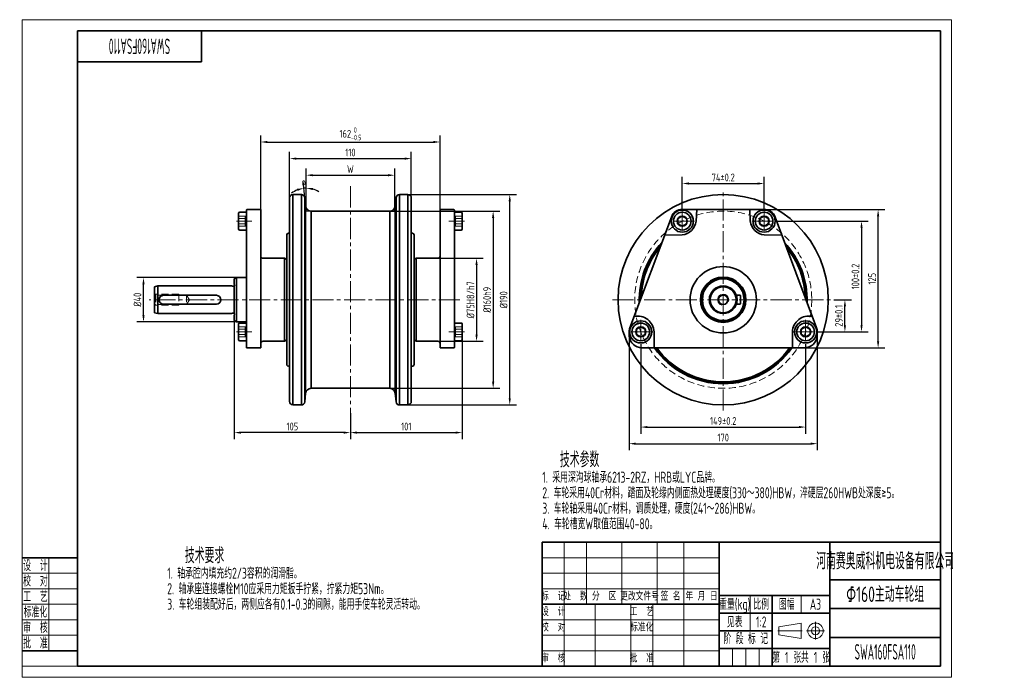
# Model space of a CAD drawing. Header units: millimetres. Extents: x -2 to 888, y 0 to 594.
import ezdxf
from ezdxf.enums import TextEntityAlignment as Align

# ---------------------------------------------------------------- set-up
doc = ezdxf.new("R2010")
doc.units = ezdxf.units.MM
doc.linetypes.add('CENTER2', pattern=[28.575, 19.05, -3.175, 3.175, -3.175])
doc.linetypes.add('DASHED2', pattern=[9.525, 6.35, -3.175])
doc.layers.get('Defpoints').update_dxf_attribs({"lineweight": 18})
for name, color, linetype, lineweight in [('01.1', 1, 'Continuous', 18), ('01.2', 7, 'Continuous', 35), ('01.T', 3, 'Continuous', 18), ('02.1', 2, 'DASHED2', 18), ('04.1', 4, 'CENTER2', 18)]:
    doc.layers.add(name, color=color, linetype=linetype, lineweight=lineweight)
doc.styles.get("Standard").update_dxf_attribs({"font": 'isocp.shx', "width": 0.707, "bigfont": 'gbcbig.shx'})
doc.dimstyles.new('Tech_2', dxfattribs={"dimscale": 2, "dimtxt": 3.5, "dimasz": 3, "dimexe": 3, "dimexo": 0, "dimgap": 1, "dimtad": 1, "dimdec": 3, "dimdsep": 46, "dimtxsty": 'Standard', "dimcen": 0, "dimclrd": 1, "dimclre": 1, "dimclrt": 3, "dimazin": 2, "dimtfac": 1, "dimtdec": 3, "dimtmove": 0, "dimatfit": 0, "dimfxl": 0, "dimarcsym": 0})
doc.dimstyles.new('Tech_2$2', dxfattribs={"dimscale": 2, "dimtxt": 3.5, "dimasz": 3, "dimexe": 3, "dimexo": 0, "dimgap": 1, "dimtad": 1, "dimtih": 1, "dimtoh": 1, "dimdec": 3, "dimdsep": 46, "dimtxsty": 'Standard', "dimcen": 0, "dimclrd": 1, "dimclre": 1, "dimclrt": 3, "dimazin": 2, "dimtfac": 1, "dimtdec": 3, "dimtmove": 0, "dimatfit": 0, "dimfxl": 0, "dimarcsym": 0})

# ---------------------------------------------------------------- blocks, each defined once
blk = doc.blocks.new('A$C6AAB7862')
at = {"layer": '01.1'}
for p, q in [((-16.5, 1.83), (-6.5, 3.5)), ((-16.5, 1.83), (-16.5, -1.83)), ((-6.5, 3.5), (-6.5, -3.5)), ((-16.5, -1.83), (-6.5, -3.5))]:
    blk.add_line(p, q, dxfattribs=at)
for radius in [3.5, 1.83]:
    blk.add_circle((0, 0), radius, dxfattribs=at)
at = {"layer": '04.1'}
for p, q in [((-17, 0), (-6, 0)), ((-4, 0), (4, 0)), ((0, 4), (0, -4))]:
    blk.add_line(p, q, dxfattribs=at)
blk = doc.blocks.new('A$C4369553E')
at = {"layer": '01.1'}
for p, q in [((-170, 56), (-170, 28)), ((-160, 56), (-160, 28)), ((-144, 56), (-144, 28)), ((-128, 56), (-128, 28)), ((-116, 56), (-116, 0)), ((-180, 49), (-100, 49)), ((-180, 42), (-100, 42)), ((-180, 35), (-100, 35)), ((-86, 32), (-86, 16)), ((-63, 32), (-63, 24)), ((-170, 28), (-170, 0)), ((-156, 28), (-156, 0)), ((-140, 28), (-140, 0)), ((-130, 28), (-130, 0)), ((-180, 21), (-100, 21)), ((-180, 14), (-100, 14)), ((-180, 7), (-100, 7)), ((-94, 0), (-94, 8)), ((-88, 0), (-88, 8)), ((-82, 0), (-82, 8))]:
    blk.add_line(p, q, dxfattribs=at)
at = {"layer": '01.2'}
for p, q in [((-180, 56), (-180, 0)), ((-180, 56), (0, 56)), ((-100, 0), (-100, 56)), ((-50, 0), (-50, 56)), ((0, 56), (0, 0)), ((-50, 39), (0, 39)), ((-100, 32), (-50, 32)), ((-76, 0), (-76, 32)), ((-180, 28), (-100, 28)), ((-100, 24), (-50, 24)), ((-50, 26), (0, 26)), ((-100, 16), (-76, 16)), ((-50, 13), (0, 13)), ((-100, 8), (-50, 8)), ((-180, 0), (0, 0))]:
    blk.add_line(p, q, dxfattribs=at)
blk.add_blockref('A$C6AAB7862', (-56.5, 16), dxfattribs=at)
at = {"layer": '01.T'}
for s, height, width, p in [('河南赛奥威科机电设备有限公司', 7.5, 0.625, (-25, 47.5)), ('重量(kg)', 5, 0.707, (-93, 28)), ('比例', 5, 0.707, (-81, 28)), ('图幅', 5, 0.707, (-69.5, 28)), ('A3', 5, 0.707, (-56.5, 28)), ('阶 段 标 记', 5, 0.707, (-88, 12.5)), ('第   张', 5, 0.707, (-69.5, 4)), ('共   张', 5, 0.707, (-56.5, 4))]:
    blk.add_text(s, height=height, dxfattribs=dict(at, width=width)).set_placement(p, align=Align.MIDDLE_CENTER)
for s, p in [('标  记', (-175, 31.5)), ('处  数', (-165, 31.5)), ('分  区', (-152, 31.5)), ('更改文件号', (-136, 31.5)), ('签 名', (-122, 31.5)), ('年 月 日', (-108, 31.5)), ('设  计', (-175, 24.5)), ('工  艺', (-135, 24.5)), ('校  对', (-175, 17.5)), ('标准化', (-135, 17.5)), ('审  核', (-175, 3.5)), ('批  准', (-135, 3.5))]:
    blk.add_text(s, height=3.5, dxfattribs=at).set_placement(p, align=Align.MIDDLE_CENTER)
blk = doc.blocks.new('A$C378E2D00')
at = {"layer": '01.1'}
for p, q in [((0, 297), (0, 0)), ((420, 297), (0, 297)), ((420, 0), (420, 297)), ((12, 54), (12, 12)), ((25, 47), (0, 47)), ((25, 40), (0, 40)), ((25, 33), (0, 33)), ((25, 26), (0, 26)), ((25, 19), (0, 19)), ((25, 5), (0, 5)), ((0, 0), (420, 0))]:
    blk.add_line(p, q, dxfattribs=at)
at = {"layer": '01.2'}
for p, q in [((415, 292), (25, 292)), ((25, 292), (25, 5)), ((81, 292), (81, 278)), ((415, 5), (415, 292)), ((81, 278), (25, 278)), ((25, 54), (0, 54)), ((25, 12), (0, 12)), ((25, 5), (415, 5))]:
    blk.add_line(p, q, dxfattribs=at)
at = {"layer": '01.T', "width": 0.707}
for s, p in [('设  计', (6, 50.5)), ('校  对', (6, 43.5)), ('工  艺', (6, 36.5)), ('标准化', (6, 29.5)), ('审  核', (6, 22.5)), ('批  准', (6, 15.5))]:
    blk.add_text(s, height=5, dxfattribs=at).set_placement(p, align=Align.MIDDLE_CENTER)
blk = doc.blocks.new('*D4')
at = {"layer": '01.1', "color": 1, "lineweight": -2}
for p, q in [((241.67, 433.03), (241.67, 474.53)), ((351.67, 433.03), (351.67, 474.53)), ((247.67, 468.53), (345.67, 468.53))]:
    blk.add_line(p, q, dxfattribs=at)
at = {"layer": '01.1', "color": 1}
for points in [[(247.67, 469.53), (247.67, 467.53), (241.67, 468.53)], [(345.67, 469.53), (345.67, 467.53), (351.67, 468.53)]]:
    blk.add_solid(points, dxfattribs=at)
at = {"layer": 'Defpoints', "color": 0}
for p in [(351.67, 468.53), (241.67, 433.03), (351.67, 433.03)]:
    blk.add_point(p, dxfattribs=at)
at = {"layer": '01.1', "color": 3, "insert": (296.67, 474.03), "char_height": 7, "attachment_point": 5}
blk.add_mtext('110', dxfattribs=at)
blk = doc.blocks.new('*D5')
at = {"layer": '01.1', "color": 1, "lineweight": -2}
for p, q in [((256.67, 421.03), (256.67, 459.53)), ((336.67, 421.03), (336.67, 459.53)), ((262.67, 453.53), (330.67, 453.53))]:
    blk.add_line(p, q, dxfattribs=at)
at = {"layer": '01.1', "color": 1}
for points in [[(262.67, 454.53), (262.67, 452.53), (256.67, 453.53)], [(330.67, 454.53), (330.67, 452.53), (336.67, 453.53)]]:
    blk.add_solid(points, dxfattribs=at)
at = {"layer": 'Defpoints', "color": 0}
for p in [(336.67, 453.53), (256.67, 421.03), (336.67, 421.03)]:
    blk.add_point(p, dxfattribs=at)
at = {"layer": '01.1', "color": 3, "insert": (296.67, 459.03), "char_height": 7, "attachment_point": 5}
blk.add_mtext('W', dxfattribs=at)
blk = doc.blocks.new('*D6')
at = {"layer": '01.1', "color": 1, "lineweight": -2}
for p, q in [((215.67, 422.53), (215.67, 489.53)), ((377.67, 422.53), (377.67, 489.53)), ((221.67, 483.53), (371.67, 483.53))]:
    blk.add_line(p, q, dxfattribs=at)
at = {"layer": '01.1', "color": 1}
for points in [[(221.67, 484.53), (221.67, 482.53), (215.67, 483.53)], [(371.67, 484.53), (371.67, 482.53), (377.67, 483.53)]]:
    blk.add_solid(points, dxfattribs=at)
at = {"layer": 'Defpoints', "color": 0}
for p in [(377.67, 483.53), (215.67, 422.53), (377.67, 422.53)]:
    blk.add_point(p, dxfattribs=at)
at = {"layer": '01.1', "color": 3, "insert": (296.67, 490.99), "char_height": 7, "attachment_point": 5}
blk.add_mtext('\\A1;162{\\H0.7x;\\S 0^ -0.5;}', dxfattribs=at)
blk = doc.blocks.new('*D7')
at = {"layer": '01.1', "color": 1, "lineweight": -2}
for p, q in [((397.67, 305.03), (397.67, 215.03)), ((296.67, 238.53), (296.67, 215.03)), ((302.67, 221.03), (391.67, 221.03))]:
    blk.add_line(p, q, dxfattribs=at)
at = {"layer": '01.1', "color": 1}
for points in [[(302.67, 222.03), (302.67, 220.03), (296.67, 221.03)], [(391.67, 222.03), (391.67, 220.03), (397.67, 221.03)]]:
    blk.add_solid(points, dxfattribs=at)
at = {"layer": 'Defpoints', "color": 0}
for p in [(397.67, 305.03), (296.67, 238.53), (397.67, 221.03)]:
    blk.add_point(p, dxfattribs=at)
at = {"layer": '01.1', "color": 3, "insert": (347.17, 226.53), "char_height": 7, "attachment_point": 5}
blk.add_mtext('101', dxfattribs=at)
blk = doc.blocks.new('*D8')
at = {"layer": '01.1', "color": 1, "lineweight": -2}
for p, q in [((191.67, 322.19), (191.67, 215.03)), ((296.67, 238.53), (296.67, 215.03)), ((290.67, 221.03), (197.67, 221.03))]:
    blk.add_line(p, q, dxfattribs=at)
at = {"layer": '01.1', "color": 1}
for points in [[(197.67, 222.03), (197.67, 220.03), (191.67, 221.03)], [(290.67, 222.03), (290.67, 220.03), (296.67, 221.03)]]:
    blk.add_solid(points, dxfattribs=at)
at = {"layer": 'Defpoints', "color": 0}
for p in [(191.67, 322.19), (296.67, 238.53), (191.67, 221.03)]:
    blk.add_point(p, dxfattribs=at)
at = {"layer": '01.1', "color": 3, "insert": (244.17, 226.53), "char_height": 7, "attachment_point": 5}
blk.add_mtext('105', dxfattribs=at)
blk = doc.blocks.new('*D9')
at = {"layer": '01.1', "color": 1, "lineweight": -2}
for p, q in [((332.17, 421.03), (431.67, 421.03)), ((425.67, 415.03), (425.67, 267.03)), ((332.17, 261.03), (431.67, 261.03))]:
    blk.add_line(p, q, dxfattribs=at)
at = {"layer": '01.1', "color": 1}
for points in [[(424.67, 415.03), (426.67, 415.03), (425.67, 421.03)], [(424.67, 267.03), (426.67, 267.03), (425.67, 261.03)]]:
    blk.add_solid(points, dxfattribs=at)
at = {"layer": 'Defpoints', "color": 0}
for p in [(332.17, 421.03), (332.17, 261.03), (425.67, 261.03)]:
    blk.add_point(p, dxfattribs=at)
at = {"layer": '01.1', "color": 3, "insert": (420.17, 341.03), "char_height": 7, "attachment_point": 5, "rotation": 90}
blk.add_mtext('%%c160h9', dxfattribs=at)
blk = doc.blocks.new('*D10')
at = {"layer": '01.1', "color": 1, "lineweight": -2}
for p, q in [((348.67, 436.03), (446.67, 436.03)), ((440.67, 252.03), (440.67, 430.03)), ((348.67, 246.03), (446.67, 246.03))]:
    blk.add_line(p, q, dxfattribs=at)
at = {"layer": '01.1', "color": 1}
for points in [[(439.67, 430.03), (441.67, 430.03), (440.67, 436.03)], [(439.67, 252.03), (441.67, 252.03), (440.67, 246.03)]]:
    blk.add_solid(points, dxfattribs=at)
at = {"layer": 'Defpoints', "color": 0}
for p in [(348.67, 436.03), (440.67, 436.03), (348.67, 246.03)]:
    blk.add_point(p, dxfattribs=at)
at = {"layer": '01.1', "color": 3, "insert": (435.17, 341.03), "char_height": 7, "attachment_point": 5, "rotation": 90}
blk.add_mtext('%%c190', dxfattribs=at)
blk = doc.blocks.new('*D11')
at = {"layer": '01.1', "color": 1, "lineweight": -2}
for p, q in [((596.6, 423.03), (596.6, 452.03)), ((602.6, 446.03), (664.6, 446.03)), ((670.6, 423.03), (670.6, 452.03))]:
    blk.add_line(p, q, dxfattribs=at)
at = {"layer": '01.1', "color": 1}
for points in [[(602.6, 447.03), (602.6, 445.03), (596.6, 446.03)], [(664.6, 447.03), (664.6, 445.03), (670.6, 446.03)]]:
    blk.add_solid(points, dxfattribs=at)
at = {"layer": 'Defpoints', "color": 0}
for p in [(670.6, 446.03), (596.6, 423.03), (670.6, 423.03)]:
    blk.add_point(p, dxfattribs=at)
at = {"layer": '01.1', "color": 3, "insert": (633.6, 451.53), "char_height": 7, "attachment_point": 5}
blk.add_mtext('74%%p0.2', dxfattribs=at)
blk = doc.blocks.new('*D12')
at = {"layer": '01.1', "color": 1, "lineweight": -2}
for p, q in [((733.6, 341.03), (749.6, 341.03)), ((743.6, 318.03), (743.6, 335.03)), ((719.1, 312.03), (749.6, 312.03))]:
    blk.add_line(p, q, dxfattribs=at)
at = {"layer": '01.1', "color": 1}
for points in [[(742.6, 335.03), (744.6, 335.03), (743.6, 341.03)], [(742.6, 318.03), (744.6, 318.03), (743.6, 312.03)]]:
    blk.add_solid(points, dxfattribs=at)
at = {"layer": 'Defpoints', "color": 0}
for p in [(733.6, 341.03), (743.6, 341.03), (719.1, 312.03)]:
    blk.add_point(p, dxfattribs=at)
at = {"layer": '01.1', "color": 3, "insert": (738.1, 326.53), "char_height": 7, "attachment_point": 5, "rotation": 90}
blk.add_mtext('29%%p0.1', dxfattribs=at)
blk = doc.blocks.new('*D13')
at = {"layer": '01.1', "color": 1, "lineweight": -2}
for p, q in [((681.6, 412.03), (764.6, 412.03)), ((758.6, 406.03), (758.6, 318.03)), ((719.1, 312.03), (764.6, 312.03))]:
    blk.add_line(p, q, dxfattribs=at)
at = {"layer": '01.1', "color": 1}
for points in [[(757.6, 406.03), (759.6, 406.03), (758.6, 412.03)], [(757.6, 318.03), (759.6, 318.03), (758.6, 312.03)]]:
    blk.add_solid(points, dxfattribs=at)
at = {"layer": 'Defpoints', "color": 0}
for p in [(681.6, 412.03), (719.1, 312.03), (758.6, 312.03)]:
    blk.add_point(p, dxfattribs=at)
at = {"layer": '01.1', "color": 3, "insert": (753.1, 362.03), "char_height": 7, "attachment_point": 5, "rotation": 90}
blk.add_mtext('100%%p0.2', dxfattribs=at)
blk = doc.blocks.new('*D14')
at = {"layer": '01.1', "color": 1, "lineweight": -2}
for p, q in [((548.6, 308.03), (548.6, 205.03)), ((718.6, 308.03), (718.6, 205.03)), ((554.6, 211.03), (712.6, 211.03))]:
    blk.add_line(p, q, dxfattribs=at)
at = {"layer": '01.1', "color": 1}
for points in [[(554.6, 212.03), (554.6, 210.03), (548.6, 211.03)], [(712.6, 212.03), (712.6, 210.03), (718.6, 211.03)]]:
    blk.add_solid(points, dxfattribs=at)
at = {"layer": 'Defpoints', "color": 0}
for p in [(548.6, 308.03), (718.6, 308.03), (718.6, 211.03)]:
    blk.add_point(p, dxfattribs=at)
at = {"layer": '01.1', "color": 3, "insert": (633.6, 216.53), "char_height": 7, "attachment_point": 5}
blk.add_mtext('170', dxfattribs=at)
blk = doc.blocks.new('*D15')
at = {"layer": '01.1', "color": 1, "lineweight": -2}
for p, q in [((255.38, 433.35), (253.86, 447.76)), ((256.67, 436.03), (256.67, 447.91))]:
    blk.add_line(p, q, dxfattribs=at)
for start, end in [(112.52765, 129.05531), (90, 96), (56.94469, 73.47235)]:
    blk.add_arc((256.67, 421.03), 20.87, start, end, dxfattribs=at)
at = {"layer": '01.1', "color": 1}
for points in [[(248.43, 441.28), (248.92, 439.34), (254.49, 441.79)], [(262.46, 440.05), (262.75, 442.03), (256.67, 441.91)]]:
    blk.add_solid(points, dxfattribs=at)
at = {"layer": 'Defpoints', "color": 0}
for p in [(255.94, 441.89), (255.38, 433.35), (256.67, 436.03), (256.2, 425.51), (256.67, 421.03)]:
    blk.add_point(p, dxfattribs=at)
at = {"layer": '01.1', "color": 3, "insert": (255.07, 447.56), "char_height": 7, "attachment_point": 5}
blk.add_mtext('α', dxfattribs=at)
blk = doc.blocks.new('*D16')
at = {"layer": '01.1', "color": 1, "lineweight": -2}
for p, q in [((375.67, 378.53), (416.67, 378.53)), ((410.67, 372.53), (410.67, 309.53)), ((375.67, 303.53), (416.67, 303.53))]:
    blk.add_line(p, q, dxfattribs=at)
at = {"layer": '01.1', "color": 1}
for points in [[(409.67, 372.53), (411.67, 372.53), (410.67, 378.53)], [(409.67, 309.53), (411.67, 309.53), (410.67, 303.53)]]:
    blk.add_solid(points, dxfattribs=at)
at = {"layer": 'Defpoints', "color": 0}
for p in [(375.67, 378.53), (375.67, 303.53), (410.67, 303.53)]:
    blk.add_point(p, dxfattribs=at)
at = {"layer": '01.1', "color": 3, "insert": (405.17, 341.03), "char_height": 7, "attachment_point": 5, "rotation": 90}
blk.add_mtext('%%c75H8/h7', dxfattribs=at)
blk = doc.blocks.new('*D17')
at = {"layer": '01.1', "color": 1, "lineweight": -2}
for p, q in [((559.1, 301.03), (559.1, 220.03)), ((708.1, 301.03), (708.1, 220.03)), ((565.1, 226.03), (702.1, 226.03))]:
    blk.add_line(p, q, dxfattribs=at)
at = {"layer": '01.1', "color": 1}
for points in [[(565.1, 227.03), (565.1, 225.03), (559.1, 226.03)], [(702.1, 227.03), (702.1, 225.03), (708.1, 226.03)]]:
    blk.add_solid(points, dxfattribs=at)
at = {"layer": 'Defpoints', "color": 0}
for p in [(559.1, 301.03), (708.1, 301.03), (708.1, 226.03)]:
    blk.add_point(p, dxfattribs=at)
at = {"layer": '01.1', "color": 3, "insert": (633.6, 231.53), "char_height": 7, "attachment_point": 5}
blk.add_mtext('149%%p0.2', dxfattribs=at)
blk = doc.blocks.new('*D18')
at = {"layer": '01.1', "color": 1, "lineweight": -2}
for p, q in [((193.67, 361.03), (103.67, 361.03)), ((109.67, 327.03), (109.67, 355.03)), ((193.67, 321.03), (103.67, 321.03))]:
    blk.add_line(p, q, dxfattribs=at)
at = {"layer": '01.1', "color": 1}
for points in [[(108.67, 355.03), (110.67, 355.03), (109.67, 361.03)], [(108.67, 327.03), (110.67, 327.03), (109.67, 321.03)]]:
    blk.add_solid(points, dxfattribs=at)
at = {"layer": 'Defpoints', "color": 0}
for p in [(109.67, 361.03), (193.67, 361.03), (193.67, 321.03)]:
    blk.add_point(p, dxfattribs=at)
at = {"layer": '01.1', "color": 3, "insert": (104.17, 341.03), "char_height": 7, "attachment_point": 5, "rotation": 90}
blk.add_mtext('%%c40', dxfattribs=at)
blk = doc.blocks.new('*D19')
at = {"layer": '01.1', "color": 1, "lineweight": -2}
for p, q in [((660.34, 422.53), (779.6, 422.53)), ((773.6, 303.53), (773.6, 416.53)), ((704.46, 297.53), (779.6, 297.53))]:
    blk.add_line(p, q, dxfattribs=at)
at = {"layer": '01.1', "color": 1}
for points in [[(772.6, 416.53), (774.6, 416.53), (773.6, 422.53)], [(772.6, 303.53), (774.6, 303.53), (773.6, 297.53)]]:
    blk.add_solid(points, dxfattribs=at)
at = {"layer": 'Defpoints', "color": 0}
for p in [(660.34, 422.53), (773.6, 422.53), (704.46, 297.53)]:
    blk.add_point(p, dxfattribs=at)
at = {"layer": '01.1', "color": 3, "insert": (768.1, 360.03), "char_height": 7, "attachment_point": 5, "rotation": 90}
blk.add_mtext('125', dxfattribs=at)
blk = doc.blocks.new('A$C5294054D')
at = {"layer": '01.2'}
for p, q in [((-55, 92), (-55, -92)), ((-52, -95), (-52, 95)), ((-52, 95), (-44.28, 95)), ((-44.28, -95), (-44.28, 95)), ((-41.29, -92.31), (-41.29, 92.31)), ((-40.47, 84.48), (-41.29, 92.31)), ((40.47, 84.48), (41.29, 92.31)), ((41.29, -92.31), (41.29, 92.31)), ((44.28, -95), (44.28, 95)), ((52, 95), (44.28, 95)), ((52, -95), (52, 95)), ((55, 92), (55, -92)), ((-94, 81), (-94, -43)), ((-93.5, 81.5), (-81, 81.5)), ((-81, 81.5), (-81, -43.5)), ((-40.47, -84.48), (-40.47, 84.48)), ((40.47, -84.48), (40.47, 84.48)), ((81, 81.5), (81, -43.5)), ((93.5, 81.5), (81, 81.5)), ((94, 81), (94, -43)), ((-101, 78), (-101, 64)), ((-100, 79), (-94, 79)), ((-35.5, -80), (-35.5, 80)), ((35.5, 80), (-35.5, 80)), ((35.5, -80), (35.5, 80)), ((100, 79), (94, 79)), ((101, 78), (101, 64)), ((-100, 63), (-94, 63)), ((100, 63), (94, 63)), ((-57.5, 58.5), (-57.5, -58.5)), ((-56, 60), (-55, 60)), ((56, 60), (55, 60)), ((57.5, 58.5), (57.5, -58.5)), ((-59.5, 37.5), (-79, 37.5)), ((-59.5, 37.5), (-59.5, -37.5)), ((-59.5, 37.5), (-57.5, 36.35)), ((-57.5, 36.35), (-57.5, -36.35)), ((59.5, 37.5), (57.5, 36.35)), ((57.5, 36.35), (57.5, -36.35)), ((59.5, 37.5), (59.5, -37.5)), ((59.5, 37.5), (79, 37.5)), ((-103, 20), (-105, 18.85)), ((-105, 18.85), (-105, 14.3)), ((-103, 20), (-94, 20)), ((-103, 20), (-103, -20)), ((-174, 12.5), (-177, 11.7)), ((-177, 11.7), (-177, -11.7)), ((-107.5, 12.5), (-174, 12.5)), ((-174, 12.5), (-174, -12.5)), ((-107.5, 12.5), (-106.46, 12.22)), ((-105.4, 12.2), (-106.3, 12.2)), ((-105, 14.3), (-104.8, 12.88)), ((-105, 12.35), (-105, -12.35)), ((-104.8, 12.88), (-104.8, 12.8)), ((-121, 4), (-169, 4)), ((-121, -4), (-169, -4)), ((-174, -12.5), (-177, -11.7)), ((-107.5, -12.5), (-174, -12.5)), ((-107.5, -12.5), (-106.46, -12.22)), ((-105.4, -12.2), (-106.3, -12.2)), ((-105, -14.3), (-104.8, -12.88)), ((-105, -14.3), (-105, -18.85)), ((-104.8, -12.88), (-104.8, -12.8)), ((-103, -20), (-105, -18.85)), ((-103, -20), (-94, -20)), ((-101, -22), (-101, -36)), ((-100, -21), (-94, -21)), ((100, -21), (94, -21)), ((101, -22), (101, -36)), ((-100, -37), (-94, -37)), ((-93.5, -43.5), (-81, -43.5)), ((-59.5, -37.5), (-79, -37.5)), ((-59.5, -37.5), (-57.5, -36.35)), ((59.5, -37.5), (57.5, -36.35)), ((59.5, -37.5), (79, -37.5)), ((93.5, -43.5), (81, -43.5)), ((100, -37), (94, -37)), ((-56, -60), (-55, -60)), ((56, -60), (55, -60)), ((35.5, -80), (-35.5, -80)), ((-40.47, -84.48), (-41.29, -92.31)), ((40.47, -84.48), (41.29, -92.31)), ((-52, -95), (-44.28, -95)), ((52, -95), (44.28, -95))]:
    blk.add_line(p, q, dxfattribs=at)
for centre, radius, start, end in [((-52, 92), 3, 90, 180), ((-44.28, 92), 3, 6, 90), ((44.28, 92), 3, 90, 174), ((52, 92), 3, 0, 90), ((-93.5, 81), 0.5, 90, 180), ((-35.5, 85), 5, 186, 270), ((35.5, 85), 5, 270, 354), ((93.5, 81), 0.5, 0, 90), ((-100, 78), 1, 90, 180), ((100, 78), 1, 0, 90), ((-100, 64), 1, 180, 270), ((100, 64), 1, 270, 0), ((-56, 58.5), 1.5, 90, 180), ((56, 58.5), 1.5, 0, 90), ((-79, 39.5), 2, 180, 270), ((79, 39.5), 2, 270, 0), ((-106.3, 12.8), 0.6, 255, 270), ((-105.4, 12.8), 0.6, 270, 0), ((-169, 0), 4, 90, 270), ((-121, 0), 4, 270, 90), ((-106.3, -12.8), 0.6, 90, 105), ((-105.4, -12.8), 0.6, 360, 90), ((-100, -22), 1, 90, 180), ((100, -22), 1, 0, 90), ((-100, -36), 1, 180, 270), ((-93.5, -43), 0.5, 180, 270), ((-79, -39.5), 2, 90, 180), ((79, -39.5), 2, 0, 90), ((93.5, -43), 0.5, 270, 0), ((100, -36), 1, 270, 0), ((-56, -58.5), 1.5, 180, 270), ((56, -58.5), 1.5, 270, 0), ((-35.5, -85), 5, 90, 174), ((35.5, -85), 5, 6, 90), ((-52, -92), 3, 180, 270), ((-44.28, -92), 3, 270, 354), ((44.28, -92), 3, 186, 270), ((52, -92), 3, 270, 0)]:
    blk.add_arc(centre, radius, start, end, dxfattribs=at)
at = {"layer": '02.1'}
for p, q in [((-95, 75.58), (-101, 75.58)), ((-95.18, 73.29), (-101, 73.29)), ((-95, 75.58), (-94, 73.84)), ((95, 75.58), (94, 73.84)), ((95, 75.58), (101, 75.58)), ((95.18, 73.29), (101, 73.29)), ((-95.18, 68.71), (-101, 68.71)), ((-95, 66.42), (-101, 66.42)), ((-95, 66.42), (-94, 68.16)), ((95, 66.42), (94, 68.16)), ((95, 66.42), (101, 66.42)), ((95.18, 68.71), (101, 68.71)), ((-177, 5.19), (-176, 4.19)), ((-155, 5), (-176.81, 5)), ((-148, 4.19), (-176, 4.19)), ((-176, 4.19), (-176, -4.19)), ((-155, 5), (-155, -5)), ((-148, 4.19), (-148, -4.19)), ((-148, 4.19), (-145.58, 0)), ((-145.58, 0), (-148, -4.19)), ((-177, -5.19), (-176, -4.19)), ((-155, -5), (-176.81, -5)), ((-148, -4.19), (-176, -4.19)), ((-95, -24.42), (-101, -24.42)), ((-95, -24.42), (-94, -26.16)), ((95, -24.42), (94, -26.16)), ((95, -24.42), (101, -24.42)), ((-95.18, -26.71), (-101, -26.71)), ((-95.18, -31.29), (-101, -31.29)), ((-95, -33.58), (-101, -33.58)), ((-95, -33.58), (-94, -31.84)), ((95, -33.58), (94, -31.84)), ((95, -33.58), (101, -33.58)), ((95.18, -26.71), (101, -26.71)), ((95.18, -31.29), (101, -31.29))]:
    blk.add_line(p, q, dxfattribs=at)
for centre, start, end in [((-110, 75.58), 351.22817, 360), ((-110, 71), 351.22817, 8.77183), ((110, 75.58), 180, 188.77183), ((110, 71), 171.22817, 188.77183), ((-110, 66.42), 0, 8.77183), ((110, 66.42), 171.22817, 180), ((-110, -24.42), 351.22817, 360), ((110, -24.42), 180, 188.77183), ((-110, -29), 351.22817, 8.77183), ((-110, -33.58), 0, 8.77183), ((110, -29), 171.22817, 188.77183), ((110, -33.58), 171.22817, 180)]:
    blk.add_arc(centre, 15, start, end, dxfattribs=at)
at = {"layer": '04.1'}
for p, q in [((0, 102.5), (0, -102.5)), ((-103, 71), (-89, 71)), ((103, 71), (89, 71)), ((99, 0), (-182, 0)), ((-103, -29), (-89, -29)), ((103, -29), (89, -29))]:
    blk.add_line(p, q, dxfattribs=at)
blk = doc.blocks.new('A$C711B67B6')
at = {"layer": '01.1'}
blk.add_arc((0, 0), 5, 342.33797, 255.76745, dxfattribs=at)
at = {"layer": '01.2'}
for p, q in [((-37, 81.5), (37, 81.5)), ((-24.5, 71), (-23.92, 81.5)), ((24.5, 71), (23.92, 81.5)), ((-84.33, -25.31), (-46.83, 74.69)), ((-41, 68.85), (-41, 73.15)), ((-40.86, 73.39), (-37.14, 75.54)), ((-36.86, 75.54), (-33.14, 73.39)), ((-33, 73.15), (-33, 68.85)), ((33, 73.15), (33, 68.85)), ((36.86, 75.54), (33.14, 73.39)), ((40.86, 73.39), (37.14, 75.54)), ((41, 68.85), (41, 73.15)), ((84.33, -25.31), (46.83, 74.69)), ((-37.14, 66.46), (-40.86, 68.61)), ((-33.14, 68.61), (-36.86, 66.46)), ((33.14, 68.61), (36.86, 66.46)), ((37.14, 66.46), (40.86, 68.61)), ((-37, 58.5), (-52.92, 58.45)), ((37, 58.5), (52.92, 58.45)), ((15.3, 4), (11.84, 4)), ((15.5, 3.8), (15.5, -3.8)), ((15.3, -4), (11.84, -4)), ((-78.36, -26.61), (-74.64, -24.46)), ((-74.36, -24.46), (-70.64, -26.61)), ((74.36, -24.46), (70.64, -26.61)), ((78.36, -26.61), (74.64, -24.46)), ((-85, -29), (-85, -33)), ((-78.5, -31.15), (-78.5, -26.85)), ((-74.64, -33.54), (-78.36, -31.39)), ((-70.64, -31.39), (-74.36, -33.54)), ((-70.5, -26.85), (-70.5, -31.15)), ((-62.5, -29), (-62.5, -43.5)), ((62.5, -29), (62.5, -43.5)), ((70.5, -26.85), (70.5, -31.15)), ((70.64, -31.39), (74.36, -33.54)), ((74.64, -33.54), (78.36, -31.39)), ((78.5, -31.15), (78.5, -26.85)), ((85, -29), (85, -33)), ((-73.55, -43.5), (73.55, -43.5))]:
    blk.add_line(p, q, dxfattribs=at)
for centre, radius in [((0, 0), 95), ((-37, 71), 10), ((37, 71), 10), ((-37, 71), 8), ((-37, 71), 4.58), ((37, 71), 8), ((37, 71), 4.58), ((0, 0), 30), ((0, 0), 20.5), ((0, 0), 20), ((0, 0), 18.85), ((0, 0), 12.5), ((0, 0), 11.7), ((0, 0), 4.19), ((-74.5, -29), 10), ((-74.5, -29), 8), ((-74.5, -29), 4.58), ((74.5, -29), 10), ((74.5, -29), 8), ((74.5, -29), 4.58)]:
    blk.add_circle(centre, radius, dxfattribs=at)
for centre, radius, start, end in [((-37.67, 71.97), 9.56, 85.97622, 163.46774), ((37.67, 71.97), 9.56, 16.53226, 94.02378), ((-40.72, 73.15), 0.283, 120, 180), ((-37, 75.29), 0.283, 60, 120), ((-33.28, 73.15), 0.283, 360, 60), ((33.28, 73.15), 0.283, 120, 180), ((37, 75.29), 0.283, 60, 120), ((40.72, 73.15), 0.283, 360, 60), ((-40.72, 68.85), 0.283, 180, 240), ((-37, 66.71), 0.283, 240, 300), ((-39.23, 73.23), 14.89, 278.59417, 351.40583), ((-33.28, 68.85), 0.283, 300, 0), ((39.23, 73.23), 14.89, 188.59417, 261.40583), ((33.28, 68.85), 0.283, 180, 240), ((37, 66.71), 0.283, 240, 300), ((40.72, 68.85), 0.283, 300, 360), ((0, 0), 75.87, 136.91018, 181.97773), ((0, 0), 75, 138.5624, 180.32551), ((0, 0), 74.13, 140.39391, 178.494), ((0, 0), 75.87, 358.02227, 43.08982), ((0, 0), 75, 359.67449, 41.4376), ((0, 0), 74.13, 1.506, 39.60609), ((15.3, 3.8), 0.2, 360, 90), ((15.3, -3.8), 0.2, 270, 0), ((-77.36, -29.61), 14.87, 2.34501, 102.1556), ((77.36, -29.61), 14.87, 77.8444, 177.65499), ((-74.5, -29), 10.5, 159.44395, 180), ((-78.22, -26.85), 0.283, 120, 180), ((-74.5, -24.71), 0.283, 60, 120), ((-70.78, -26.85), 0.283, 360, 60), ((70.78, -26.85), 0.283, 120, 180), ((74.5, -24.71), 0.283, 60, 120), ((78.22, -26.85), 0.283, 360, 60), ((74.5, -29), 10.5, 0, 20.55605), ((-72.97, -31.37), 12.14, 187.69405, 267.27893), ((-78.22, -31.15), 0.283, 180, 240), ((-74.5, -33.29), 0.283, 240, 300), ((-70.78, -31.15), 0.283, 300, 0), ((70.78, -31.15), 0.283, 180, 240), ((72.97, -31.37), 12.14, 272.72107, 352.30595), ((74.5, -33.29), 0.283, 240, 300), ((78.22, -31.15), 0.283, 300, 360), ((0, 0), 75.87, 214.9862, 325.0138), ((0, 0), 75, 215.45054, 324.54946), ((0, 0), 74.13, 215.92852, 324.07148)]:
    blk.add_arc(centre, radius, start, end, dxfattribs=at)
at = {"layer": '02.1'}
blk.add_circle((0, 0), 80, dxfattribs=at)
at = {"layer": '04.1'}
for p, q in [((0, -100), (0, 100)), ((-37, 82), (-37, 60)), ((37, 82), (37, 60)), ((-26, 71), (-48, 71)), ((26, 71), (48, 71)), ((-100, 0), (100, 0)), ((-74.5, -18), (-74.5, -40)), ((74.5, -18), (74.5, -40)), ((-63.5, -29), (-85.5, -29)), ((63.5, -29), (85.5, -29))]:
    blk.add_line(p, q, dxfattribs=at)

msp = doc.modelspace()

# ---------------------------------------------------------------- linework, layer by layer
at = {"layer": '01.1'}
for p, q in [((256.6703, 421.0328), (256.6703, 436.0328)), ((256.1997, 425.5102), (256.6703, 421.0328)), ((261.1723, 421.0328), (256.6703, 421.0328)), ((332.1683, 421.0328), (336.6703, 421.0328)), ((337.1409, 425.5102), (336.6703, 421.0328))]:
    msp.add_line(p, q, dxfattribs=at)

# ---------------------------------------------------------------- block references
at = {"layer": '01.1', "xscale": 2, "yscale": 2, "zscale": 2}
msp.add_blockref('A$C378E2D00', (0, 0), dxfattribs=at)
at = {"layer": '01.2'}
for name, p in [('A$C5294054D', (296.6703, 341.0328)), ('A$C711B67B6', (633.5968, 341.0328))]:
    msp.add_blockref(name, p, dxfattribs=at)
at = {"layer": '01.2', "xscale": 2, "yscale": 2, "zscale": 2}
msp.add_blockref('A$C4369553E', (830, 10), dxfattribs=at)

# ---------------------------------------------------------------- texts
at = {"layer": '01.T', "width": 0.5}
msp.add_text('SWA160FSA110', height=14, rotation=180, dxfattribs=at).set_placement((106, 570), align=Align.MIDDLE_CENTER)
at = {"layer": '01.T', "width": 0.707}
for s, height, p in [('技术参数', 14, (485.9993, 196.6879)), ('1. 采用深沟球轴承6213-2RZ，HRB或LYC品牌。', 10, (470.0957, 180.6879)), ('2. 车轮采用40Cr材料，踏面及轮缘内侧面热处理硬度(330～380)HBW，淬硬层260HWB处深度≥5。', 10, (470.0957, 166.6879)), ('3. 车轮轴采用40Cr材料，调质处理，硬度(241～286)HBW。', 10, (470.0957, 152.6879)), ('4. 车轮槽宽W取值范围40-80。', 10, (470.0957, 138.6879)), ('技术要求', 14, (147.0404, 110.0412)), ('1. 轴承腔内填充约2/3容积的润滑脂。', 10, (131.1369, 94.0412)), ('2. 轴承座连接螺栓M10应采用力矩扳手拧紧，拧紧力矩53Nm。', 10, (131.1369, 80.0412)), ('3. 车轮组装配好后，两侧应各有0.1-0.3的间隙，能用手使车轮灵活转动。', 10, (131.1369, 66.0412))]:
    msp.add_text(s, height=height, dxfattribs=at).set_placement(p, align=Align.MIDDLE_LEFT)
at = {"layer": '01.T'}
for s, height, width, p in [('Φ160主动车轮组', 14, 0.707, (780, 75)), ('见表', 10, 0.707, (644, 50)), ('1:2', 10, 0.707, (668, 50)), ('SWA160FSA110', 14, 0.5, (780, 23)), ('1', 10, 0.707, (691, 18)), ('1', 10, 0.707, (717, 18))]:
    msp.add_text(s, height=height, dxfattribs=dict(at, width=width)).set_placement(p, align=Align.MIDDLE_CENTER)

# ---------------------------------------------------------------- dimensions: what is measured, and where the dimension line sits
at = {"layer": '01.1'}
for base, p1, p2, text, picture, middle in [((377.6703, 483.5328), (215.6703, 422.5328), (377.6703, 422.5328), '\\A1;<>{\\H0.7x;\\S 0^ -0.5;}', '*D6', (296.6703, 490.9854)), ((336.6703, 453.5328), (256.6703, 421.0328), (336.6703, 421.0328), 'W', '*D5', (296.6703, 459.0328)), ((670.5968, 446.0328), (596.5968, 423.0328), (670.5968, 423.0328), '<>%%p0.2', '*D11', (633.5968, 451.5335)), ((708.0968, 226.0328), (559.0968, 301.0328), (708.0968, 301.0328), '<>%%p0.2', '*D17', (633.5968, 231.5335))]:
    dim = msp.add_linear_dim(base=base, p1=p1, p2=p2, text=text, dimstyle='Tech_2', dxfattribs=at)
    dim.commit()
    dim.dimension.update_dxf_attribs({"geometry": picture, "text_midpoint": middle})
for base, p1, p2, picture, middle in [((351.6703, 468.5328), (241.6703, 433.0328), (351.6703, 433.0328), '*D4', (296.6703, 474.0328)), ((191.6703, 221.0328), (296.6703, 238.5328), (191.6703, 322.1875), '*D8', (244.1703, 226.5328)), ((397.6703, 221.0328), (296.6703, 238.5328), (397.6703, 305.0328), '*D7', (347.1703, 226.5328)), ((718.5968, 211.0328), (548.5968, 308.0328), (718.5968, 308.0328), '*D14', (633.5968, 216.5328))]:
    dim = msp.add_linear_dim(base=base, p1=p1, p2=p2, dimstyle='Tech_2', dxfattribs=at)
    dim.commit()
    dim.dimension.update_dxf_attribs({"geometry": picture, "text_midpoint": middle})
dim = msp.add_angular_dim_2l(base=(255.9419, 441.8924), line1=((256.6703, 421.0328), (256.6703, 436.0328)), line2=((256.1997, 425.5102), (255.3761, 433.3464)), text='α', dimstyle='Tech_2$2', override={"dimtmove": 2}, dxfattribs=at)
dim.commit()
dim.dimension.update_dxf_attribs({"geometry": '*D15', "text_midpoint": (255.0682, 447.5609), "dimtype": 162})
for base, p1, p2, text, picture, middle in [((440.6703, 436.0328), (348.6703, 246.0328), (348.6703, 436.0328), '%%c<>', '*D10', (435.1703, 341.0328)), ((425.6703, 261.0328), (332.1683, 421.0328), (332.1683, 261.0328), '%%c<>h9', '*D9', (420.1703, 341.0328)), ((758.5968, 312.0328), (681.5968, 412.0328), (719.0968, 312.0328), '<>%%p0.2', '*D13', (753.0961, 362.0328)), ((109.6703, 361.0328), (193.6703, 321.0328), (193.6703, 361.0328), '%%c<>', '*D18', (104.1703, 341.0328)), ((743.5968, 341.0328), (719.0968, 312.0328), (733.5968, 341.0328), '<>%%p0.1', '*D12', (738.0961, 326.5328))]:
    dim = msp.add_linear_dim(base=base, p1=p1, p2=p2, angle=90, text=text, dimstyle='Tech_2', dxfattribs=at)
    dim.commit()
    dim.dimension.update_dxf_attribs({"geometry": picture, "text_midpoint": middle})
dim = msp.add_linear_dim(base=(773.5968, 422.5328), p1=(704.457, 297.5328), p2=(660.3443, 422.5328), angle=90, dimstyle='Tech_2', dxfattribs=at)
dim.commit()
dim.dimension.update_dxf_attribs({"geometry": '*D19', "text_midpoint": (768.0961, 360.0328)})
dim = msp.add_linear_dim(base=(410.6703, 303.5328), p1=(375.6703, 378.5328), p2=(375.6703, 303.5328), angle=90, text='%%c<>H8/h7', dimstyle='Tech_2', dxfattribs=at)
dim.commit()
dim.dimension.update_dxf_attribs({"geometry": '*D16', "text_midpoint": (410.6703, 341.0328), "dimtype": 160})

doc.saveas('drawing.dxf')
